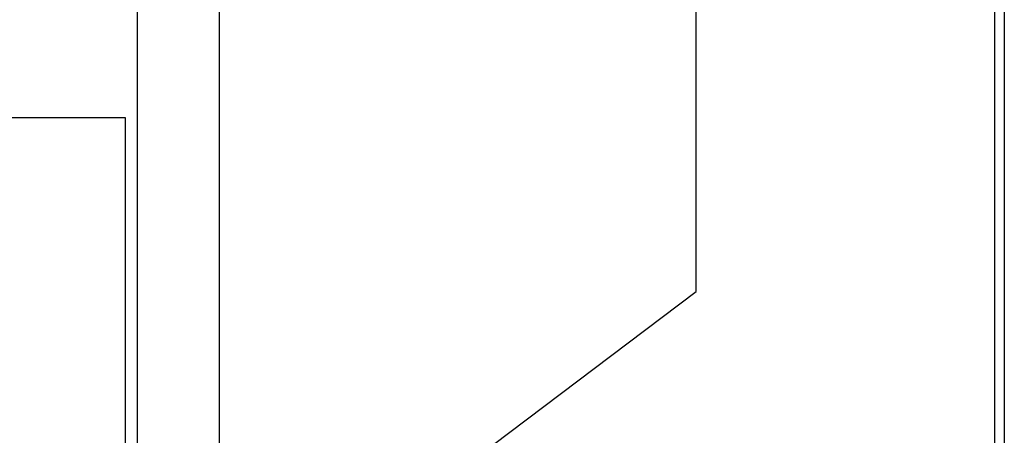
# Model space of a CAD drawing. Header units: inches. Extents: x 0 to 20790, y -12 to 14700.
# Tile 68 of 256: x 8017 to 8221, y 4779 to 4865. Entities that reach past the tile are written whole.
import ezdxf

# ---------------------------------------------------------------- set-up
doc = ezdxf.new("R2010")
doc.units = ezdxf.units.IN
doc.layers.add('1', color=7, linetype='Continuous', true_color=0xffffff)

msp = doc.modelspace()

# ---------------------------------------------------------------- linework, layer by layer
at = {"layer": '1', "color": 2, "linetype": 'Continuous', "lineweight": 25}
for p, q in [((8219.411, 4718.987), (8219.411, 5948.987)), ((8221.411, 5946.987), (8221.411, 4720.987)), ((8041.411, 4695.187), (8041.411, 5029.187)), ((8058.411, 4711.687), (8058.411, 5006.687)), ((8157.411, 4808.687), (8157.411, 4909.687)), ((8038.911, 4844.787), (7883.911, 4844.787)), ((8038.911, 4545.587), (8038.911, 4844.787)), ((8058.411, 4734.087), (8157.411, 4808.687))]:
    msp.add_line(p, q, dxfattribs=at)

doc.saveas('drawing.dxf')
